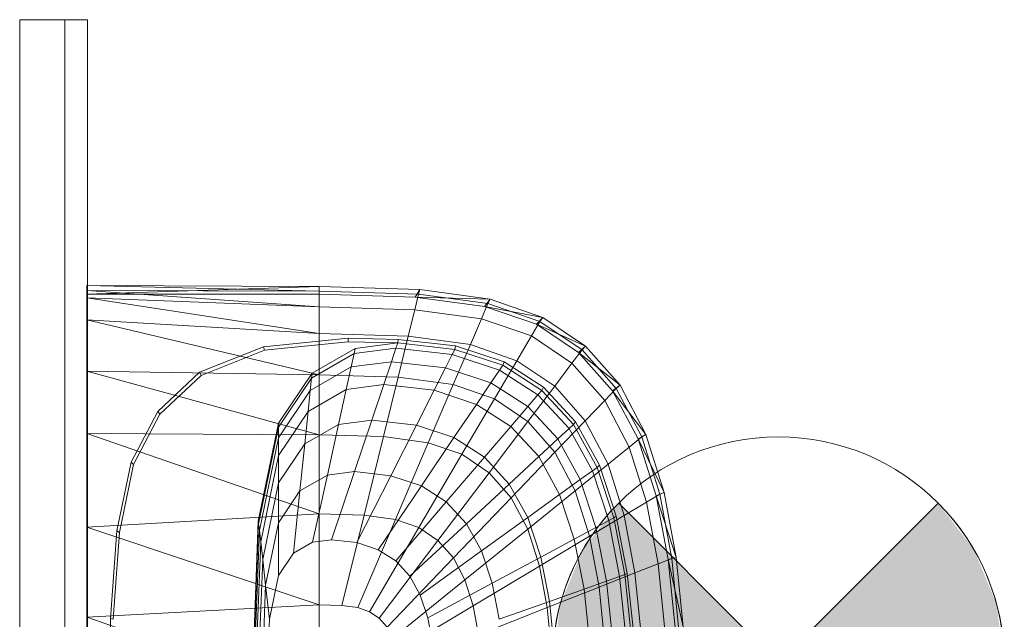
# Model space of a CAD drawing. Header units: metres. Extents: x 397.7 to 427.5, y 12.7 to 28.4.
# Tile 40 of 128: x 404.437 to 404.873, y 27.325 to 27.591. Entities that reach past the tile are written whole.
import ezdxf

# ---------------------------------------------------------------- set-up
doc = ezdxf.new("R2010")
doc.units = ezdxf.units.M
for name, color, linetype, lineweight in [('02_MOBILIARIO', 7, 'Continuous', 18), ('A-DETL-____-MBND', 7, 'Continuous', 18), ('A-DETL-GENF-OTLN', 7, 'Continuous', 18), ('A-GENM-____-OTLN', 7, 'Continuous', 18)]:
    doc.layers.add(name, color=color, linetype=linetype, lineweight=lineweight)

# ---------------------------------------------------------------- blocks, each defined once
blk = doc.blocks.new('Family - LONDR55-XX_ZZ-ARQ-CAA-M3D-Londres55-151283-08_ENLLUMENAT_P5')
at = {"layer": 'A-GENM-____-OTLN', "color": 253, "true_color": 0xaaaaaa}
for p, q in [((0.6, 0.03), (0, 0.03)), ((0, 0.03), (0, 0.01)), ((0, 0.03), (0, 0.01)), ((0.6, 0.03), (0, 0.03)), ((0.6, 0.01), (0.6, 0.03)), ((0.6, 0.01), (0.6, 0.03)), ((0, 0.01), (0.6, 0.01)), ((0, 0.01), (0.6, 0.01)), ((0.6, 0.01), (0, 0.01)), ((0, 0.01), (0, 0)), ((0, 0), (0, 0.01)), ((0, 0.01), (0.6, 0.01)), ((0.6, 0), (0.6, 0.01)), ((0.6, 0.01), (0.6, 0)), ((0, 0), (0.6, 0)), ((0.6, 0), (0, 0))]:
    blk.add_line(p, q, dxfattribs=at)
blk = doc.blocks.new('Family - Mirall P5-151656-08_ENLLUMENAT_P5')
blk.add_blockref('Family - LONDR55-XX_ZZ-ARQ-CAA-M3D-Londres55-151283-08_ENLLUMENAT_P5', (0, 0))
blk = doc.blocks.new('Family - Rentamans P5-151781-08_ENLLUMENAT_P5')
at = {"layer": 'A-DETL-____-MBND', "color": 253, "true_color": 0xaaaaaa}
for p, q in [((0, 0.36146), (0, 0.36526)), ((0, 0.36526), (0, 0.36308)), ((0.10273, 0.3648), (0, 0.36526)), ((0.10273, 0.36283), (0, 0.36526)), ((0.10273, 0.3648), (0, 0.36146)), ((0, 0.36308), (0, 0.35983)), ((0.10273, 0.36283), (0, 0.36308)), ((0, 0.36308), (0.10273, 0.35585)), ((0.14736, 0.36347), (0.10273, 0.3648)), ((0.10273, 0.36283), (0.10273, 0.3648)), ((0.10273, 0.36479), (0.10273, 0.36141)), ((0.14679, 0.36152), (0.10273, 0.36283)), ((0.10273, 0.36283), (0.10273, 0.35585)), ((0.14525, 0.36016), (0.14736, 0.36347)), ((0.14679, 0.36152), (0.14736, 0.36347)), ((0.17848, 0.35928), (0.14736, 0.36347)), ((0.10273, 0.36141), (0, 0.36146)), ((0, 0.36146), (0, 0.00406)), ((0, 0.35983), (0, 0.35008)), ((0.10273, 0.35585), (0, 0.35983)), ((0, 0.35983), (0.10273, 0.34405)), ((0.14525, 0.36016), (0.10273, 0.36141)), ((0.14508, 0.3546), (0.14679, 0.36152)), ((0.17596, 0.35605), (0.14525, 0.36016)), ((0.17848, 0.35928), (0.14525, 0.36016)), ((0.17751, 0.35738), (0.14679, 0.36152)), ((0.17596, 0.35605), (0.17848, 0.35928)), ((0.17751, 0.35738), (0.17848, 0.35928)), ((0.20176, 0.35121), (0.17848, 0.35928)), ((0.10273, 0.35585), (0.10273, 0.34405)), ((0.14508, 0.3546), (0.10273, 0.35585)), ((0.14508, 0.3546), (0.1422, 0.34287)), ((0.17461, 0.35061), (0.14508, 0.3546)), ((0.17461, 0.35061), (0.17751, 0.35738)), ((0.19894, 0.34814), (0.17596, 0.35605)), ((0.20176, 0.35121), (0.17596, 0.35605)), ((0.2005, 0.34941), (0.17751, 0.35738)), ((0, 0.35008), (0, 0.32734)), ((0.10273, 0.34405), (0, 0.35008)), ((0, 0.35008), (0.10273, 0.32574)), ((0.16971, 0.33917), (0.17461, 0.35061)), ((0.19671, 0.34296), (0.17461, 0.35061)), ((0.19671, 0.34296), (0.2005, 0.34941)), ((0.19894, 0.34814), (0.20176, 0.35121)), ((0.2005, 0.34941), (0.20176, 0.35121)), ((0.21918, 0.33686), (0.2005, 0.34941)), ((0.22069, 0.33849), (0.20176, 0.35121)), ((0.21762, 0.33569), (0.19894, 0.34814)), ((0.22069, 0.33849), (0.19894, 0.34814)), ((0.07816, 0.33823), (0.11557, 0.34199)), ((0.07861, 0.33669), (0.11566, 0.34041)), ((0.10273, 0.34405), (0.10273, 0.32574)), ((0.1422, 0.34287), (0.10273, 0.34405)), ((0.11557, 0.34199), (0.13769, 0.34144)), ((0.11566, 0.34041), (0.11557, 0.34199)), ((0.11566, 0.34041), (0.13755, 0.33987)), ((0.13755, 0.33987), (0.13769, 0.34144)), ((0.13769, 0.34144), (0.16318, 0.33856)), ((0.1422, 0.34287), (0.13772, 0.3247)), ((0.16971, 0.33917), (0.1422, 0.34287)), ((0.1903, 0.33203), (0.19671, 0.34296)), ((0.21467, 0.33089), (0.19671, 0.34296)), ((0.04977, 0.3269), (0.07816, 0.33823)), ((0.05051, 0.32548), (0.07861, 0.33669)), ((0.07861, 0.33669), (0.07816, 0.33823)), ((0.09963, 0.32643), (0.11875, 0.33749)), ((0.11825, 0.33522), (0.13678, 0.33756)), ((0.11875, 0.33749), (0.11825, 0.33522)), ((0.11875, 0.33749), (0.13755, 0.33987)), ((0.13476, 0.33156), (0.13678, 0.33756)), ((0.13678, 0.33756), (0.13755, 0.33987)), ((0.13678, 0.33756), (0.16165, 0.33475)), ((0.13755, 0.33987), (0.1628, 0.33702)), ((0.16165, 0.33475), (0.1628, 0.33702)), ((0.16971, 0.33917), (0.1621, 0.32141)), ((0.1628, 0.33702), (0.16318, 0.33856)), ((0.1628, 0.33702), (0.18406, 0.32998)), ((0.16318, 0.33856), (0.18466, 0.33146)), ((0.1903, 0.33203), (0.16971, 0.33917)), ((0.21467, 0.33089), (0.21918, 0.33686)), ((0.21762, 0.33569), (0.22069, 0.33849)), ((0.2327, 0.31866), (0.21762, 0.33569)), ((0.23596, 0.32112), (0.21762, 0.33569)), ((0.21918, 0.33686), (0.22069, 0.33849)), ((0.23426, 0.31971), (0.21918, 0.33686)), ((0.23596, 0.32112), (0.22069, 0.33849)), ((0.09941, 0.32432), (0.11825, 0.33522)), ((0.11825, 0.33522), (0.11696, 0.32931)), ((0.11696, 0.32931), (0.13476, 0.33156)), ((0.13135, 0.32141), (0.13476, 0.33156)), ((0.13476, 0.33156), (0.15867, 0.32886)), ((0.15867, 0.32886), (0.16165, 0.33475)), ((0.16165, 0.33475), (0.1826, 0.32782)), ((0.18036, 0.31508), (0.1903, 0.33203)), ((0.18406, 0.32998), (0.18466, 0.33146)), ((0.18466, 0.33146), (0.20212, 0.32026)), ((0.20704, 0.32079), (0.1903, 0.33203)), ((0, 0.32734), (0, 0.29972)), ((0.10273, 0.32574), (0, 0.32734)), ((0, 0.32734), (0.10273, 0.29924)), ((0.03136, 0.30959), (0.04977, 0.3269)), ((0.05051, 0.32548), (0.04977, 0.3269)), ((0.09884, 0.31884), (0.11696, 0.32931)), ((0.11696, 0.32931), (0.11476, 0.31932)), ((0.15363, 0.3189), (0.15867, 0.32886)), ((0.15867, 0.32886), (0.17881, 0.3222)), ((0.17881, 0.3222), (0.1826, 0.32782)), ((0.1826, 0.32782), (0.18406, 0.32998)), ((0.1826, 0.32782), (0.19963, 0.31689)), ((0.18406, 0.32998), (0.20135, 0.31889)), ((0.20704, 0.32079), (0.21467, 0.33089)), ((0.22917, 0.3144), (0.21467, 0.33089)), ((0.03228, 0.30834), (0.05051, 0.32548)), ((0.08473, 0.30435), (0.09963, 0.32643)), ((0.08473, 0.30256), (0.09941, 0.32432)), ((0.09941, 0.32432), (0.09884, 0.31884)), ((0.09941, 0.32432), (0.09963, 0.32643)), ((0.10273, 0.32574), (0.10273, 0.29924)), ((0.13772, 0.3247), (0.10273, 0.32574)), ((0.13772, 0.3247), (0.13123, 0.29839)), ((0.1621, 0.32141), (0.13772, 0.3247)), ((0.08473, 0.29792), (0.09884, 0.31884)), ((0.09788, 0.30955), (0.11476, 0.31932)), ((0.09884, 0.31884), (0.09788, 0.30955)), ((0.11476, 0.31932), (0.11135, 0.30381)), ((0.11476, 0.31932), (0.13135, 0.32141)), ((0.12606, 0.30567), (0.13135, 0.32141)), ((0.13135, 0.32141), (0.15363, 0.3189)), ((0.14581, 0.30344), (0.15363, 0.3189)), ((0.1621, 0.32141), (0.1511, 0.29571)), ((0.15363, 0.3189), (0.1724, 0.31269)), ((0.18036, 0.31508), (0.1621, 0.32141)), ((0.1724, 0.31269), (0.17881, 0.3222)), ((0.17881, 0.3222), (0.19518, 0.3117)), ((0.19519, 0.30512), (0.20704, 0.32079)), ((0.19963, 0.31689), (0.20135, 0.31889)), ((0.20135, 0.31889), (0.20212, 0.32026)), ((0.20135, 0.31889), (0.2153, 0.30374)), ((0.20212, 0.32026), (0.21621, 0.30495)), ((0.22054, 0.30543), (0.20704, 0.32079)), ((0.22917, 0.3144), (0.23426, 0.31971)), ((0.2327, 0.31866), (0.23596, 0.32112)), ((0.24405, 0.29737), (0.2327, 0.31866)), ((0.24746, 0.29938), (0.2327, 0.31866)), ((0.23426, 0.31971), (0.23596, 0.32112)), ((0.24562, 0.29825), (0.23426, 0.31971)), ((0.24746, 0.29938), (0.23596, 0.32112)), ((0.18036, 0.31508), (0.16597, 0.29056)), ((0.19519, 0.30512), (0.18036, 0.31508)), ((0.19518, 0.3117), (0.19963, 0.31689)), ((0.19963, 0.31689), (0.21338, 0.30196)), ((0.22054, 0.30543), (0.22917, 0.3144)), ((0.24008, 0.29377), (0.22917, 0.3144)), ((0.01958, 0.28716), (0.03136, 0.30959)), ((0.03228, 0.30834), (0.03136, 0.30959)), ((0.08473, 0.29006), (0.09788, 0.30955)), ((0.09788, 0.30955), (0.09638, 0.29516)), ((0.16244, 0.29794), (0.17239, 0.31269)), ((0.1724, 0.31269), (0.18765, 0.3029)), ((0.18765, 0.3029), (0.19518, 0.3117)), ((0.19518, 0.3117), (0.20839, 0.29735)), ((0.02062, 0.28613), (0.03228, 0.30834)), ((0.11135, 0.30381), (0.12606, 0.30567)), ((0.1184, 0.28289), (0.12606, 0.30567)), ((0.12606, 0.30567), (0.14581, 0.30344)), ((0.17806, 0.28244), (0.19519, 0.30512)), ((0.20717, 0.2915), (0.19519, 0.30512)), ((0.20717, 0.2915), (0.22054, 0.30542)), ((0.23071, 0.2862), (0.22054, 0.30543)), ((0.07584, 0.26096), (0.08473, 0.30435)), ((0.07598, 0.25981), (0.08473, 0.30256)), ((0.08473, 0.30256), (0.08473, 0.30435)), ((0.08473, 0.29792), (0.08473, 0.30256)), ((0.09638, 0.29516), (0.11135, 0.30381)), ((0.11135, 0.30381), (0.10642, 0.28138)), ((0.13449, 0.28107), (0.14581, 0.30344)), ((0.14581, 0.30344), (0.16244, 0.29794)), ((0.17596, 0.28926), (0.18765, 0.3029)), ((0.18765, 0.3029), (0.19996, 0.28953)), ((0.20839, 0.29735), (0.21338, 0.30196)), ((0.21338, 0.30196), (0.2153, 0.30374)), ((0.21338, 0.30196), (0.22372, 0.28328)), ((0.2153, 0.30374), (0.21621, 0.30495)), ((0.2153, 0.30374), (0.2258, 0.28478)), ((0.21621, 0.30495), (0.22681, 0.2858)), ((0, 0.29972), (0, 0.2583)), ((0.10273, 0.29924), (0, 0.29972)), ((0, 0.29972), (0.10273, 0.26415)), ((0.07631, 0.25683), (0.08473, 0.29792)), ((0.08473, 0.29792), (0.08473, 0.29006)), ((0.10273, 0.29924), (0.10273, 0.26415)), ((0.13123, 0.29839), (0.10273, 0.29924)), ((0.13123, 0.29839), (0.12265, 0.26356)), ((0.1511, 0.29571), (0.13123, 0.29839)), ((0.14804, 0.27659), (0.16244, 0.29794)), ((0.16244, 0.29794), (0.17596, 0.28926)), ((0.19996, 0.28953), (0.20839, 0.29735)), ((0.20839, 0.29735), (0.21834, 0.27939)), ((0.24008, 0.29377), (0.24562, 0.29825)), ((0.24405, 0.29737), (0.24746, 0.29938)), ((0.25202, 0.27221), (0.24405, 0.29737)), ((0.25554, 0.27371), (0.24405, 0.29737)), ((0.24562, 0.29825), (0.24746, 0.29938)), ((0.25359, 0.2729), (0.24562, 0.29825)), ((0.25554, 0.27371), (0.24746, 0.29938)), ((0.08473, 0.27788), (0.09638, 0.29516)), ((0.09638, 0.29516), (0.09423, 0.27433)), ((0.1511, 0.29571), (0.13653, 0.26169)), ((0.1511, 0.29571), (0.16597, 0.29056)), ((0.23071, 0.2862), (0.24008, 0.29377)), ((0.24775, 0.26941), (0.24008, 0.29377)), ((0.07689, 0.25177), (0.08473, 0.29006)), ((0.08473, 0.29006), (0.08473, 0.27788)), ((0.16597, 0.29056), (0.14692, 0.25809)), ((0.15906, 0.26952), (0.17596, 0.28926)), ((0.16597, 0.29056), (0.17805, 0.28244)), ((0.17596, 0.28926), (0.18688, 0.27741)), ((0.18688, 0.27741), (0.19996, 0.28953)), ((0.18781, 0.27134), (0.20717, 0.2915)), ((0.19996, 0.28953), (0.20923, 0.2728)), ((0.21618, 0.27446), (0.20717, 0.2915)), ((0.01327, 0.25673), (0.01958, 0.28716)), ((0.01437, 0.25599), (0.02062, 0.28613)), ((0.02062, 0.28613), (0.01958, 0.28716)), ((0.21618, 0.27446), (0.23071, 0.2862)), ((0.22372, 0.28328), (0.2258, 0.28478)), ((0.2258, 0.28478), (0.22681, 0.2858)), ((0.2258, 0.28478), (0.23317, 0.26239)), ((0.22681, 0.2858), (0.23426, 0.26319)), ((0.23785, 0.2635), (0.23071, 0.2862)), ((0.09423, 0.27433), (0.10642, 0.28138)), ((0.10642, 0.28138), (0.09989, 0.25167)), ((0.10642, 0.28138), (0.1184, 0.28289)), ((0.10826, 0.25273), (0.1184, 0.28289)), ((0.1184, 0.28289), (0.13449, 0.28107)), ((0.1195, 0.25146), (0.13449, 0.28107)), ((0.13449, 0.28107), (0.14804, 0.27659)), ((0.17805, 0.28244), (0.15537, 0.25241)), ((0.17805, 0.28244), (0.18781, 0.27134)), ((0.20923, 0.2728), (0.21834, 0.27939)), ((0.21834, 0.27939), (0.22372, 0.28328)), ((0.21834, 0.27939), (0.22533, 0.25818)), ((0.22372, 0.28328), (0.23099, 0.26122)), ((0.07778, 0.24394), (0.08473, 0.27788)), ((0.08473, 0.27788), (0.08473, 0.26025)), ((0.12897, 0.24833), (0.14804, 0.27659)), ((0.14804, 0.27659), (0.15906, 0.26952)), ((0.16795, 0.25986), (0.18688, 0.27741)), ((0.18688, 0.27741), (0.19509, 0.26258)), ((0.08473, 0.26025), (0.09423, 0.27433)), ((0.09423, 0.27433), (0.09137, 0.24674)), ((0.18781, 0.27134), (0.16218, 0.24466)), ((0.18781, 0.27134), (0.19515, 0.25746)), ((0.19509, 0.26258), (0.20923, 0.2728)), ((0.19515, 0.25746), (0.21618, 0.27446)), ((0.20923, 0.2728), (0.21574, 0.25304)), ((0.22251, 0.25433), (0.21618, 0.27446)), ((0.24775, 0.26941), (0.25359, 0.2729)), ((0.25202, 0.27221), (0.25554, 0.27371)), ((0.2573, 0.24402), (0.25202, 0.27221)), ((0.26089, 0.24493), (0.25202, 0.27221)), ((0.25359, 0.2729), (0.25554, 0.27371)), ((0.25887, 0.24449), (0.25359, 0.2729)), ((0.26089, 0.24493), (0.25554, 0.27371)), ((0.13667, 0.24339), (0.15906, 0.26952)), ((0.15906, 0.26952), (0.16795, 0.25986)), ((0.23785, 0.2635), (0.24775, 0.26941)), ((0.25282, 0.2421), (0.24775, 0.26941)), ((0.10273, 0.26415), (0, 0.2583)), ((0.10273, 0.26415), (0.10273, 0.22395)), ((0.12264, 0.26356), (0.10273, 0.26415)), ((0.12264, 0.26356), (0.11281, 0.22365)), ((0.11983, 0.2227), (0.13653, 0.26169)), ((0.12264, 0.26356), (0.13653, 0.26169)), ((0.13653, 0.26169), (0.14692, 0.25809)), ((0.17464, 0.24778), (0.19509, 0.26258)), ((0.19509, 0.26258), (0.20086, 0.24506)), ((0.22251, 0.25433), (0.23785, 0.2635)), ((0.23099, 0.26122), (0.23317, 0.26239)), ((0.23317, 0.26239), (0.23426, 0.26319)), ((0.23317, 0.26239), (0.23806, 0.23729)), ((0.23426, 0.26319), (0.23919, 0.23784)), ((0.24258, 0.23805), (0.23785, 0.2635)), ((0, 0.2583), (0, 0.2185)), ((0, 0.2583), (0.10273, 0.22395)), ((0.07287, 0.18276), (0.07584, 0.26096)), ((0.07304, 0.18276), (0.07598, 0.25981)), ((0.07598, 0.25981), (0.07584, 0.26096)), ((0.07631, 0.25683), (0.07598, 0.25981)), ((0.07907, 0.2326), (0.08473, 0.26025)), ((0.08473, 0.26025), (0.08473, 0.23691)), ((0.14692, 0.25809), (0.12509, 0.22088)), ((0.14288, 0.23664), (0.16795, 0.25986)), ((0.14692, 0.25809), (0.15537, 0.25241)), ((0.19515, 0.25746), (0.16731, 0.23496)), ((0.16795, 0.25986), (0.17464, 0.24778)), ((0.19515, 0.25746), (0.20031, 0.24107)), ((0.21574, 0.25304), (0.22533, 0.25818)), ((0.22533, 0.25818), (0.23099, 0.26122)), ((0.22533, 0.25818), (0.22995, 0.23441)), ((0.23099, 0.26122), (0.2358, 0.23649)), ((0.01046, 0.21786), (0.01327, 0.25673)), ((0.01159, 0.21751), (0.01437, 0.25599)), ((0.01437, 0.25599), (0.01327, 0.25673)), ((0.074, 0.19601), (0.07631, 0.25683)), ((0.07689, 0.25177), (0.07631, 0.25683)), ((0.20031, 0.24107), (0.22251, 0.25433)), ((0.20086, 0.24506), (0.21574, 0.25304)), ((0.21574, 0.25304), (0.22004, 0.23089)), ((0.2267, 0.23178), (0.22251, 0.25433)), ((0.07426, 0.18276), (0.07689, 0.25177)), ((0.07689, 0.25177), (0.07778, 0.24394)), ((0.09137, 0.24674), (0.09989, 0.25167)), ((0.09989, 0.25167), (0.10826, 0.25273)), ((0.10826, 0.25273), (0.1195, 0.25146)), ((0.1195, 0.25146), (0.12897, 0.24833)), ((0.15537, 0.25241), (0.12937, 0.21801)), ((0.15537, 0.25241), (0.16218, 0.24466)), ((0.08473, 0.23691), (0.09137, 0.24674)), ((0.12897, 0.24833), (0.13667, 0.24339)), ((0.16218, 0.24466), (0.13282, 0.21409)), ((0.14756, 0.2282), (0.17464, 0.24778)), ((0.16218, 0.24466), (0.16731, 0.23496)), ((0.17464, 0.24778), (0.17934, 0.23351)), ((0.17934, 0.23351), (0.20086, 0.24506)), ((0.20086, 0.24506), (0.20468, 0.22542)), ((0.25282, 0.2421), (0.25887, 0.24449)), ((0.2573, 0.24402), (0.26089, 0.24493)), ((0.25887, 0.24449), (0.26089, 0.24493)), ((0.26192, 0.2141), (0.25887, 0.24449)), ((0.26398, 0.21415), (0.26089, 0.24493)), ((0.07545, 0.18276), (0.07778, 0.24394)), ((0.07778, 0.24394), (0.07907, 0.2326)), ((0.13667, 0.24339), (0.14288, 0.23664)), ((0.20031, 0.24107), (0.17092, 0.2235)), ((0.20031, 0.24107), (0.20372, 0.22269)), ((0.24258, 0.23805), (0.25282, 0.2421)), ((0.25575, 0.21289), (0.25282, 0.2421)), ((0.26035, 0.21386), (0.2573, 0.24402)), ((0.26398, 0.21415), (0.2573, 0.24402)), ((0.08078, 0.21759), (0.08473, 0.23691)), ((0.14288, 0.23664), (0.14756, 0.2282)), ((0.2267, 0.23178), (0.24258, 0.23805)), ((0.22995, 0.23441), (0.2358, 0.23649)), ((0.2358, 0.23649), (0.23806, 0.2373)), ((0.2358, 0.23649), (0.23859, 0.21004)), ((0.23806, 0.23729), (0.23919, 0.23784)), ((0.23806, 0.23729), (0.24088, 0.21045)), ((0.23919, 0.23784), (0.24205, 0.21072)), ((0.24532, 0.21083), (0.24258, 0.23805)), ((0.07717, 0.18276), (0.07907, 0.2326)), ((0.08078, 0.21759), (0.07907, 0.2326)), ((0.16731, 0.23496), (0.13541, 0.20918)), ((0.15084, 0.21822), (0.17934, 0.23351)), ((0.16731, 0.23496), (0.17092, 0.2235)), ((0.17934, 0.23351), (0.18245, 0.21752)), ((0.20373, 0.22269), (0.2267, 0.23177)), ((0.22004, 0.23089), (0.22995, 0.23441)), ((0.22913, 0.20764), (0.2267, 0.23178)), ((0.22995, 0.23441), (0.23263, 0.20898)), ((0.14756, 0.2282), (0.15084, 0.21822)), ((0.20468, 0.22542), (0.22004, 0.23089)), ((0.22004, 0.23089), (0.22254, 0.20719)), ((0.10273, 0.22395), (0, 0.2185)), ((0.10273, 0.22395), (0.10273, 0.18276)), ((0.10273, 0.22395), (0.11281, 0.22365)), ((0.11281, 0.22365), (0.11983, 0.2227)), ((0.11983, 0.2227), (0.12509, 0.22088)), ((0.17092, 0.2235), (0.13724, 0.20338)), ((0.17092, 0.2235), (0.1733, 0.21066)), ((0.20373, 0.22269), (0.1733, 0.21066)), ((0.18245, 0.21752), (0.20468, 0.22542)), ((0.20373, 0.22269), (0.2057, 0.20303)), ((0.20468, 0.22542), (0.20689, 0.20442)), ((0, 0.2185), (0, 0.18276)), ((0, 0.2185), (0.10273, 0.18276)), ((0.12509, 0.22088), (0.12937, 0.21801)), ((0.12937, 0.21801), (0.13282, 0.21409)), ((0.15084, 0.21822), (0.15302, 0.20705)), ((0.00965, 0.18276), (0.01046, 0.21786)), ((0.01159, 0.21751), (0.01046, 0.21786)), ((0.07945, 0.18276), (0.08078, 0.21759))]:
    blk.add_line(p, q, dxfattribs=at)
blk = doc.blocks.new('LONDR55-XX_ZZ-ARQ-CAA-M3D-Londres55_ifc-1-08_ENLLUMENAT_P5')
at = {"layer": '02_MOBILIARIO', "color": 253, "lineweight": 18, "true_color": 0xaaaaaa}
blk.add_blockref('Family - Rentamans P5-151781-08_ENLLUMENAT_P5', (404.46677, 27.10751), dxfattribs=at)
at = {"layer": 'A-GENM-____-OTLN', "color": 253, "lineweight": 18, "true_color": 0xaaaaaa, "rotation": 90}
blk.add_blockref('Family - Mirall P5-151656-08_ENLLUMENAT_P5', (404.46698, 26.99052), dxfattribs=at)
blk = doc.blocks.new('ZYR_06_02_02 Down Superficie - L 01-834878-08_ENLLUMENAT_P5')
at = {"layer": 'A-DETL-GENF-OTLN', "true_color": 0x00c400}
for points in [[(-0.07071, -0.07071), (0, 0), (-0.07071, 0.07071), (-0.0866, 0.05), (-0.09659, 0.02588), (-0.1, 0), (-0.09659, -0.02588), (-0.0866, -0.05)], [(0.07071, -0.07071), (0.0866, -0.05), (0.09659, -0.02588), (0.1, 0), (0.09659, 0.02588), (0.0866, 0.05), (0.07071, 0.07071), (0, 0)]]:
    blk.add_hatch(color=92, dxfattribs=at).paths.add_polyline_path(points)
at = {"layer": 'A-DETL-GENF-OTLN', "color": 92, "true_color": 0x00c400}
for p, q in [((0, 0), (-0.07071, 0.07071)), ((-0.07071, 0.07071), (0.07071, -0.07071)), ((-0.07071, -0.07071), (0.07071, 0.07071)), ((0.07071, 0.07071), (0, 0)), ((-0.07071, -0.07071), (0, 0)), ((0, 0), (0.07071, -0.07071))]:
    blk.add_line(p, q, dxfattribs=at)
blk.add_circle((0, 0), 0.1, dxfattribs=at)
for start, end in [(135, 225), (315, 45)]:
    blk.add_arc((0, 0), 0.1, start, end, dxfattribs=at)

msp = doc.modelspace()

# ---------------------------------------------------------------- block references
at = {"lineweight": 5}
msp.add_blockref('LONDR55-XX_ZZ-ARQ-CAA-M3D-Londres55_ifc-1-08_ENLLUMENAT_P5', (0, 0), dxfattribs=at)
at = {"layer": 'A-DETL-GENF-OTLN', "color": 92, "true_color": 0x00c400}
msp.add_blockref('ZYR_06_02_02 Down Superficie - L 01-834878-08_ENLLUMENAT_P5', (404.77285, 27.30578), dxfattribs=at)

doc.saveas('drawing.dxf')
